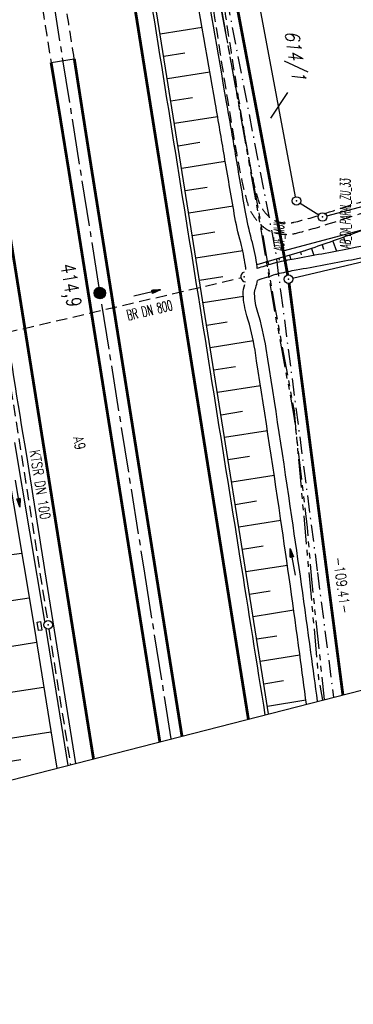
# Model space of a CAD drawing. Extents: x 447426 to 448116, y 440349 to 441552.
# Tile 9 of 96: x 447864 to 447923, y 440349 to 440522. Entities that reach past the tile are written whole.
import ezdxf
from ezdxf.enums import TextEntityAlignment as Align

# ---------------------------------------------------------------- set-up
doc = ezdxf.new("R2010")
doc.units = 0
doc.header["$LTSCALE"] = 2
doc.header["$MEASUREMENT"] = 0
for name, pattern in [('ACHSE', [5.5, 4, -0.5, 0.5, -0.5]), ('AUSGEZOGEN', [0]), ('BAB-FM2', [2.6, 1.5, -0.5, 0.1, -0.5]), ('GESTRICH-X2', [1.5, 1, -0.5]), ('PHANTOMX2', [5, 2.5, -0.5, 0.5, -0.5, 0.5, -0.5])]:
    doc.linetypes.add(name, pattern=pattern)
doc.layers.get('0').update_dxf_attribs({"linetype": 'AUSGEZOGEN'})
for name, color, linetype in [('209-ABSTAND', 8, 'AUSGEZOGEN'), ('209-FLSTNR', 8, 'AUSGEZOGEN'), ('209-GRENZL', 8, 'AUSGEZOGEN'), ('209-GRENZL-BAB', 7, 'AUSGEZOGEN'), ('209-GRENZP', 8, 'AUSGEZOGEN'), ('209-GRENZP-BAB', 7, 'AUSGEZOGEN'), ('ACHSETOP', 250, 'ACHSE'), ('ANMERKUNG', 7, 'CONTINUOUS'), ('BAB_FM', 5, 'BAB-FM2'), ('BOESCHG', 250, 'AUSGEZOGEN'), ('DURCHL', 200, 'GESTRICH-X2'), ('FBRTOP', 250, 'AUSGEZOGEN'), ('HEKT_B', 250, 'CONTINUOUS'), ('KANAL', 7, 'GESTRICH-X2'), ('Lichtwellenleiter COLT', 46, 'PHANTOMX2'), ('Lichtwellenleiter GLH', 46, 'PHANTOMX2'), ('MS-UEBERFAHRT', 250, 'GESTRICH-X2'), ('MULDE', 250, 'AUSGEZOGEN'), ('PFEIL', 7, 'CONTINUOUS'), ('PFEILTOP', 200, 'AUSGEZOGEN'), ('Planeinteilung', 250, 'CONTINUOUS'), ('SCHRIFT', 7, 'AUSGEZOGEN'), ('SCHSYMBOL', 200, 'AUSGEZOGEN'), ('TEXTO', 4, 'CONTINUOUS'), ('WEG', 250, 'GESTRICH-X2')]:
    doc.layers.add(name, color=color, linetype=linetype)
doc.styles.add('ROMANS', font='romans.shx', dxfattribs={"width": 0.8})

# ---------------------------------------------------------------- blocks, each defined once
blk = doc.blocks.new('*X15')
at = {"color": 0}
for p, q in [((212.23, 257.39), (213.24, 258.4)), ((212.24, 257.33), (213.31, 258.4)), ((212.24, 257.47), (213.17, 258.4)), ((212.24, 257.26), (213.37, 258.39)), ((212.24, 257.55), (213.09, 258.39)), ((212.25, 257.2), (213.43, 258.38)), ((212.26, 257.63), (213, 258.37)), ((212.27, 257.14), (213.49, 258.37)), ((212.28, 257.09), (213.55, 258.35)), ((212.29, 257.73), (212.9, 258.35)), ((212.3, 257.04), (213.6, 258.33)), ((212.32, 256.99), (213.65, 258.31)), ((212.34, 257.86), (212.78, 258.29)), ((212.35, 256.94), (213.69, 258.29)), ((212.37, 256.9), (213.74, 258.26)), ((212.4, 256.85), (213.78, 258.24)), ((212.43, 256.81), (213.83, 258.21)), ((212.46, 256.77), (213.86, 258.18)), ((212.49, 256.73), (213.9, 258.14)), ((212.53, 256.7), (213.94, 258.11)), ((212.56, 256.66), (213.97, 258.07)), ((212.6, 256.63), (214.01, 258.03)), ((212.64, 256.6), (214.04, 257.99)), ((212.68, 256.57), (214.07, 257.95)), ((212.73, 256.54), (214.09, 257.91)), ((212.77, 256.52), (214.12, 257.86)), ((212.82, 256.49), (214.14, 257.82)), ((212.87, 256.47), (214.16, 257.77)), ((212.92, 256.45), (214.18, 257.72)), ((212.97, 256.44), (214.2, 257.66)), ((213.03, 256.42), (214.21, 257.6)), ((213.09, 256.41), (214.22, 257.54)), ((213.16, 256.41), (214.23, 257.48)), ((213.22, 256.4), (214.23, 257.41)), ((213.3, 256.41), (214.23, 257.34)), ((213.38, 256.41), (214.22, 257.26)), ((213.46, 256.43), (214.2, 257.17)), ((213.56, 256.46), (214.18, 257.07)), ((213.69, 256.51), (214.12, 256.95))]:
    blk.add_line(p, q, dxfattribs=at)
blk = doc.blocks.new('SRMAST2')
at = {"color": 0}
blk.add_circle((0, 0), 0.999, dxfattribs=at)
blk.add_point((0, 0), dxfattribs=at)
blk.add_blockref('*X15', (-213.23, -257.4))
blk = doc.blocks.new('40')
at = {"color": 0}
blk.add_arc((0.02, 0.31), 0.91, 192.5363, 347.4637, dxfattribs=at)
blk.add_point((0, 0), dxfattribs=at)
blk = doc.blocks.new('GST')
at = {"color": 0}
blk.add_circle((0, 0), 0.75, dxfattribs=at)
blk.add_point((0, 0), dxfattribs=at)
blk = doc.blocks.new('17')
blk.add_lwpolyline([(-0.76, -1.22), (0.75, -1.22), (0.75, -1.8), (-0.76, -1.8)], close=True)
blk.add_blockref('GST', (0, 0))
blk = doc.blocks.new('PFEIL2')
at = {"color": 0}
for p, q in [((0.88, 0), (-2.4, -0.01)), ((0.88, -0.27), (0.88, 0.28)), ((0.88, 0.28), (2.43, 0.01)), ((0.91, 0.27), (0.88, 0.26)), ((0.97, 0.26), (0.88, 0.25)), ((1.02, 0.25), (0.88, 0.23)), ((1.07, 0.24), (0.88, 0.21)), ((1.13, 0.23), (0.88, 0.19)), ((1.18, 0.22), (0.88, 0.17)), ((1.24, 0.21), (0.88, 0.15)), ((1.29, 0.21), (0.88, 0.14)), ((1.34, 0.2), (0.88, 0.12)), ((1.4, 0.19), (0.88, 0.1)), ((1.45, 0.18), (0.88, 0.08)), ((1.51, 0.17), (0.88, 0.06)), ((1.56, 0.16), (0.88, 0.04)), ((1.61, 0.15), (0.88, 0.02)), ((1.67, 0.14), (0.88, 0.01)), ((1.72, 0.13), (0.88, -0.01)), ((1.78, 0.12), (0.88, -0.03)), ((1.83, 0.11), (0.88, -0.05)), ((1.88, 0.1), (0.88, -0.07)), ((1.94, 0.09), (0.88, -0.09)), ((2.05, 0.08), (0.88, -0.12)), ((1.99, 0.08), (0.88, -0.11)), ((2.1, 0.07), (0.88, -0.14)), ((2.15, 0.06), (0.88, -0.16)), ((2.21, 0.05), (0.88, -0.18)), ((2.26, 0.04), (0.88, -0.2)), ((2.32, 0.03), (0.88, -0.22)), ((2.37, 0.02), (0.88, -0.23)), ((2.42, 0.01), (0.88, -0.25)), ((2.43, 0.01), (0.88, -0.27))]:
    blk.add_line(p, q, dxfattribs=at)
blk = doc.blocks.new('1135420')
blk.add_line((1135, 0), (1135, 297))

msp = doc.modelspace()

# ---------------------------------------------------------------- linework, layer by layer
at = {"layer": '209-FLSTNR'}
msp.add_line((447911.59, 440509.31), (447908.59, 440504.79), dxfattribs=at)
at = {"layer": '209-GRENZL'}
for p, q in [((447913, 440490.94), (447891.01, 440607.95)), ((447918.46, 440487.56), (448010.26, 440511.89)), ((447910.8, 440481.43), (448010.89, 440507.95)), ((447912.47, 440476.58), (448000.16, 440497.32)), ((447913.78, 440489.81), (447917.09, 440487.76))]:
    msp.add_line(p, q, dxfattribs=at)
at = {"layer": '209-GRENZL-BAB', "const_width": 0.5, "flags": 128}
for points in [[(447910.8, 440481.43), (447880.4, 440642.78)], [(447910.8, 440481.43), (447911.6, 440477.15)], [(447911.84, 440475.67), (447921.31, 440403.16)]]:
    msp.add_lwpolyline(points, dxfattribs=at)
at = {"layer": 'ACHSETOP'}
msp.add_lwpolyline([(447815.69, 440869), (447819.62, 440844.31), (447827.48, 440794.93), (447839.26, 440720.86), (447854.98, 440622.11), (447866.77, 440548.04), (447886.41, 440424.59), (447891.06, 440395.37)], dxfattribs=at)
at = {"layer": 'BAB_FM', "flags": 128}
msp.add_lwpolyline([(447730.35, 441308.6), (447748.53, 441261.73), (447769.74, 441212.72), (447772.85, 441205.31), (447789.54, 441168.65), (447798.57, 441147.48), (447801.99, 441132.86), (447817.21, 441069.62), (447821.1, 441053.07), (447822.42, 441047.21), (447838.28, 440985.5), (447840.62, 440973.73), (447841.45, 440971.27), (447846.5, 440920.7), (447851.89, 440870.12), (447856.67, 440820.25), (447861.64, 440770.41), (447867.4, 440720.7), (447868.83, 440710.98), (447874.65, 440671.23), (447882.88, 440621.91), (447892, 440572.73), (447901.32, 440523.58), (447909.44, 440481.33), (447910.34, 440474.31)], dxfattribs=at)
at = {"layer": 'BAB_FM'}
msp.add_lwpolyline([(447910.34, 440474.38), (447916.83, 440424.72), (447919.66, 440402.73)], dxfattribs=at)
at = {"layer": 'BOESCHG'}
for p, q in [((447896.53, 440520.79), (447889.17, 440519.62)), ((447893.51, 440516.26), (447889.8, 440515.67)), ((447897.91, 440512.91), (447890.43, 440511.72)), ((447894.83, 440508.37), (447891.06, 440507.77)), ((447899.28, 440505.03), (447891.69, 440503.82)), ((447896.14, 440500.48), (447892.32, 440499.87)), ((447900.62, 440497.14), (447892.95, 440495.92)), ((447897.44, 440492.58), (447893.58, 440491.97)), ((447901.98, 440489.26), (447894.21, 440488.02)), ((447898.78, 440484.7), (447894.83, 440484.07)), ((447921.42, 440483.8), (447921.79, 440482.75)), ((447915.76, 440481.81), (447916.18, 440480.58)), ((447917.65, 440482.47), (447917.91, 440481.71)), ((447919.53, 440483.13), (447920.17, 440481.32)), ((447903.68, 440481.43), (447895.46, 440480.12)), ((447911.94, 440480.62), (447912.17, 440479.85)), ((447913.86, 440481.19), (447914, 440480.7)), ((447908.1, 440479.49), (447908.26, 440478.94)), ((447910.02, 440480.05), (447910.11, 440479.75)), ((447900.2, 440476.82), (447896.09, 440476.17)), ((447903.8, 440473.34), (447896.72, 440472.22)), ((447900.97, 440468.84), (447897.35, 440468.27)), ((447905.56, 440465.52), (447897.98, 440464.32)), ((447902.41, 440460.97), (447898.61, 440460.37)), ((447906.82, 440457.62), (447899.24, 440456.42)), ((447903.65, 440453.07), (447899.87, 440452.47)), ((447908.04, 440449.71), (447900.5, 440448.52)), ((447904.88, 440445.16), (447901.12, 440444.57)), ((447909.23, 440441.8), (447901.75, 440440.61)), ((447906.1, 440437.26), (447902.38, 440436.66)), ((447910.4, 440433.89), (447903.01, 440432.71)), ((447853.63, 440426.55), (447864.79, 440428.13)), ((447907.31, 440429.35), (447903.64, 440428.76)), ((447911.55, 440425.97), (447904.26, 440424.81)), ((447908.5, 440421.44), (447904.89, 440420.86)), ((447854.5, 440418.55), (447866.11, 440420.27)), ((447912.66, 440418.05), (447905.52, 440416.91)), ((447855.75, 440410.61), (447867.41, 440412.41)), ((447909.68, 440413.52), (447906.15, 440412.96)), ((447913.74, 440410.12), (447906.78, 440409.01)), ((447910.84, 440405.61), (447907.41, 440405.06)), ((447856.99, 440402.7), (447868.67, 440404.52)), ((447914.81, 440402.19), (447908.04, 440401.11)), ((447858.22, 440394.81), (447869.94, 440396.61)), ((447858.77, 440390.86), (447864.64, 440391.75))]:
    msp.add_line(p, q, dxfattribs=at)
msp.add_lwpolyline([(447908.25, 440399.8), (447907.17, 440406.52), (447900.27, 440449.95), (447882.45, 440561.86), (447875.12, 440607.97), (447867.72, 440654.22), (447860.78, 440698.34), (447854.53, 440737.68), (447847.8, 440780.1), (447841.29, 440820.39), (447834.6, 440861.88), (447827.46, 440906.54), (447819.6, 440953.98), (447815.92, 440975.74), (447816.57, 440977.67)], dxfattribs=at)
msp.add_lwpolyline([(447968.14, 440498.78, 0.007196), (447950.97, 440494.08, 0.014346), (447942.47, 440491.35, 0.002507), (447923.35, 440484.5, -0.005569), (447914.73, 440481.46, -0.008485), (447914.18, 440481.29, -0.003607), (447906.18, 440478.94)], format="xyb", dxfattribs=at)
at = {"layer": 'DURCHL'}
msp.add_line((447862.09, 440467), (447903.22, 440476.62), dxfattribs=at)
at = {"layer": 'FBRTOP'}
msp.add_line((447869.98, 440514.59), (447874.06, 440515.26), dxfattribs=at)
for points in [[(447814.85, 440976.11, 0.022266), (447815.68, 440970.79, -0.001548), (447818.16, 440957.63, -0.001755), (447820.27, 440946, -0.001362), (447822.9, 440931, -0.002085), (447824.56, 440921.18, -0.000319), (447826.19, 440911.18, -0.000861), (447826.79, 440907.47, -0.000007), (447827.67, 440901.92, 0.000025), (447828.55, 440896.36, 0.000001), (447830.52, 440884.02, -0.000012), (447832.48, 440871.67, -0.000008), (447834.45, 440859.33, 0.000008), (447836.41, 440846.98, 0.00001), (447840.34, 440822.29, -0.000008), (447844.27, 440797.6, -0.000005), (447850.16, 440760.57, 0.000007), (447856.05, 440723.54, 0.000001), (447863.91, 440674.16, -0.000001), (447871.77, 440624.78), (447883.55, 440550.71, -0.000005), (447893.37, 440488.99, 0.000006), (447903.2, 440427.26, 0.000001), (447907.59, 440399.63, -0.000001)], [(447857.09, 440499.73, 0.003526), (447865.57, 440445.69, -0.000295), (447869.37, 440421.88), (447874.28, 440391.05)]]:
    msp.add_lwpolyline(points, format="xyb", dxfattribs=at)
at = {"layer": 'FBRTOP', "const_width": 0.5}
for points in [[(447801.87, 440866.8), (447805.79, 440842.11), (447813.65, 440792.73), (447825.44, 440718.67), (447841.15, 440619.91), (447852.94, 440545.84), (447872.58, 440422.39), (447877.44, 440391.86)], [(447833.45, 440846.51), (447841.31, 440797.13), (447853.09, 440723.06), (447868.81, 440624.31), (447880.59, 440550.24), (447900.23, 440426.79), (447904.68, 440398.88)]]:
    msp.add_lwpolyline(points, dxfattribs=at)
for points in [[(447869.98, 440514.59, -0.002287), (447874.61, 440486, 0.000006), (447884.43, 440424.28, 0.000001), (447889.11, 440394.87, -0.000001)], [(447874.06, 440515.26, 0.001447), (447878.56, 440486.63, 0.000006), (447888.38, 440424.91, 0.000001), (447893, 440395.87, -0.000001)]]:
    msp.add_lwpolyline(points, format="xyb", dxfattribs=at)
at = {"layer": 'KANAL'}
for p, q in [((447862.09, 440467), (447903.22, 440476.62)), ((447861.5, 440466.09), (447869.34, 440416.25)), ((447869.56, 440414.75), (447873.4, 440390.82))]:
    msp.add_line(p, q, dxfattribs=at)
at = {"layer": 'Lichtwellenleiter COLT', "flags": 128}
msp.add_lwpolyline([(447672.4, 441511.09), (447673.43, 441498.26), (447664.89, 441495.23), (447661.03, 441486.35), (447675.09, 441449.74), (447687.91, 441416.57), (447692.3, 441403.5), (447701.96, 441375.5), (447703.06, 441372.66), (447718.41, 441332.85), (447728.05, 441307.18), (447736.09, 441285.14), (447740.65, 441276.91), (447753.75, 441244.43), (447764.24, 441219.89), (447774.47, 441199.29), (447789.49, 441160.18), (447798.32, 441127.46), (447806.2, 441106.56), (447815.35, 441074.31), (447818.77, 441053.48), (447825.14, 441029.71), (447828.25, 441021.27), (447828.98, 441014.78), (447829.87, 441008.42), (447830.38, 441002.5), (447838.25, 440955.2), (447838.58, 440951.77), (447845, 440911.25), (447854.58, 440818.87), (447861.28, 440760.31), (447870.24, 440698.11), (447870.24, 440698.11), (447874.65, 440671.23), (447882.74, 440621.82), (447893.24, 440559.75), (447906.65, 440487.42), (447909.39, 440471.15), (447912.72, 440453.22), (447917.04, 440405.94), (447917.71, 440402.23)], dxfattribs=at)
at = {"layer": 'Lichtwellenleiter GLH', "flags": 128}
msp.add_lwpolyline([(447665.15, 441509.22), (447661.43, 441483.76), (447662.61, 441481.55), (447669.4, 441464.07), (447675.66, 441448.3), (447681.09, 441434.84), (447685.34, 441422.75), (447689.15, 441411.07), (447689.92, 441408.69), (447693.54, 441400.58), (447697.25, 441388.48), (447698.59, 441384.75), (447711.28, 441353.27), (447728.9, 441302.55), (447734.68, 441288.07), (447738.28, 441281.65), (447743.23, 441270.19), (447752.44, 441247.18), (447755.04, 441240.99), (447757.18, 441236.17), (447760.59, 441228.59), (447762.81, 441223.61), (447774.35, 441197.21), (447782.5, 441178.1), (447788.78, 441160.46), (447801.78, 441118.52), (447810.45, 441092.23), (447816.05, 441064.59), (447822.19, 441041.94), (447828.06, 441021.02), (447828.67, 441016.4), (447828.84, 441014.56), (447829.87, 441008.42), (447830.27, 441002.53), (447841.5, 440933.93), (447845.01, 440908.47), (447846.42, 440896.17), (447854.21, 440826.68), (447856.1, 440804.84), (447861.28, 440760.31), (447866.46, 440719.82), (447871.24, 440688.18), (447875.37, 440660.32), (447880.41, 440631.06), (447880.41, 440631.06), (447886.15, 440597.16), (447886.15, 440597.16), (447893.66, 440558.32), (447900.67, 440519.92), (447907.3, 440482.7), (447909.23, 440471.06), (447912.7, 440452.29), (447915, 440432.62), (447915.79, 440423.49), (447918.02, 440402.31)], dxfattribs=at)
at = {"layer": 'MS-UEBERFAHRT', "flags": 128}
for points in [[(447874.06, 440515.26, 0.000089), (447872.49, 440525.21, 0.000456), (447872.18, 440527.15, 0.000019), (447865.02, 440572.04, -0.000204), (447864.35, 440576.23), (447856.43, 440626.19, -0.000071), (447855.39, 440632.8, -0.000024), (447852.33, 440652.11)], [(447848.15, 440651.55, -0.000006), (447853.55, 440617.77, -0.000011), (447856.29, 440600.55), (447864.15, 440551.39, -0.000267), (447865.9, 440540.36, -0.000114), (447869.98, 440514.59)]]:
    msp.add_lwpolyline(points, format="xyb", dxfattribs=at)
at = {"layer": 'MULDE'}
for points in [[(447904.26, 440478.14, 0.018135), (447904.17, 440478.83, 0.027413), (447903.33, 440482.85, -0.022744), (447902.21, 440487.91, -0.001067), (447900.46, 440498.11, 0.001188), (447898.89, 440507.26, 0.00018), (447894.21, 440534.05, 0.000335)], [(447906.25, 440478.29, 0.018296), (447906.15, 440479.14, 0.027413), (447905.26, 440483.37, -0.022744), (447904.18, 440488.25, -0.001067), (447902.43, 440498.44, 0.001188), (447900.86, 440507.6, 0.00018), (447896.19, 440534.39, 0.000335)], [(447914.9, 440401.51, 0.000115), (447913.71, 440410.37, 0.003005), (447910.35, 440434.25, 0.002417), (447905.85, 440463.88, 0.037279), (447904.43, 440469.96, -0.0671), (447903.78, 440473.73, -0.09604), (447904.05, 440475.49, 0.101668)], [(447916.85, 440402.01, 0.000112), (447915.69, 440410.64, 0.003005), (447912.33, 440434.54, 0.002417), (447907.82, 440464.19, 0.037279), (447906.33, 440470.56, -0.0671), (447905.78, 440473.8, -0.105064), (447905.97, 440474.9, 0.068144), (447906.29, 440476.2, 0.012681)]]:
    msp.add_lwpolyline(points, format="xyb", dxfattribs=at)
at = {"layer": 'MULDE', "flags": 128}
for points in [[(447969.06, 440496.67, -0.024188), (447943.73, 440487.2, -0.02972), (447922.44, 440481.76, -0.003512), (447912.75, 440479.96, 0.011245), (447909.68, 440479.34, 0.018234), (447908.86, 440479.12, 0.005794), (447906.25, 440478.29, 0.005511)], [(447969.85, 440494.83, -0.024188), (447944.34, 440485.29, -0.02972), (447922.82, 440479.79, -0.003512), (447913.1, 440477.99, 0.011245), (447910.12, 440477.39, 0.018234), (447909.44, 440477.21, 0.007115), (447906.29, 440476.2, 0.005511)]]:
    msp.add_lwpolyline(points, format="xyb", dxfattribs=at)
at = {"layer": 'MULDE'}
for points in [[(447858.83, 440465.95), (447859.09, 440464.21), (447861.58, 440447.33), (447866.98, 440415.09), (447870.97, 440390.2)], [(447863.55, 440447.64), (447868.83, 440416.14)], [(447869.06, 440414.74), (447872.91, 440390.7)]]:
    msp.add_lwpolyline(points, dxfattribs=at)
at = {"layer": 'WEG', "flags": 128}
for points in [[(447886.22, 440606.88, -0.000657), (447889.72, 440587.56, -0.001381), (447891.35, 440578.36, -0.000023), (447896.57, 440548.34, -0.000283), (447896.99, 440545.91, -0.005815), (447899.95, 440527.5, 0.004208), (447903.96, 440502.04, 0.010634), (447905.5, 440493.89, 0.024097), (447906.42, 440490.34, 0.059289), (447907.02, 440489.01, 0.054455), (447907.98, 440487.75, 0.070278), (447909.06, 440486.89, 0.081336), (447910.17, 440486.46, 0.049413), (447911.56, 440486.31, 0.06105), (447912.69, 440486.43, 0.022339), (447918.33, 440488.05, -0.011923), (447928.84, 440491.29, -0.000331), (447931.89, 440492.15, -0.000077), (447944.99, 440495.84, -0.005887), (447953.17, 440498.03, -0.003444), (447967.21, 440501.52)], [(447884.3, 440606.54, -0.000657), (447887.8, 440587.22, -0.001381), (447889.43, 440578.02, -0.000023), (447894.65, 440548.02, -0.000283), (447895.07, 440545.59, -0.005784), (447898.01, 440527.3, 0.004131), (447902.05, 440501.69, 0.010679), (447903.55, 440493.7, 0.020641), (447904.58, 440489.62, 0.062757), (447905.29, 440488.02, 0.051489), (447906.56, 440486.32, 0.073251), (447908.05, 440485.12, 0.083047), (447909.63, 440484.52, 0.047709), (447911.54, 440484.31, 0.063939), (447912.96, 440484.48, 0.018655), (447919.12, 440486.27, -0.011123), (447929.38, 440489.42, -0.000325), (447932.47, 440490.29, -0.000077), (447945.5, 440493.96, -0.005887), (447953.67, 440496.15, -0.003446), (447967.7, 440499.63)]]:
    msp.add_lwpolyline(points, format="xyb", dxfattribs=at)

# ---------------------------------------------------------------- block references
at = {"layer": '209-GRENZP', "rotation": 279.0411497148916}
for p in [(447913.14, 440490.2), (447917.73, 440487.37)]:
    msp.add_blockref('GST', p, dxfattribs=at)
at = {"layer": '209-GRENZP-BAB', "rotation": 279.0411497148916}
msp.add_blockref('GST', (447911.74, 440476.41), dxfattribs=at)
at = {"layer": 'HEKT_B'}
msp.add_blockref('SRMAST2', (447878.55, 440473.97), dxfattribs=at)
at = {"layer": 'PFEIL', "rotation": 13.18280000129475}
msp.add_blockref('PFEIL2', (447886.89, 440473.97), dxfattribs=at)
at = {"layer": 'PFEILTOP'}
for p, rotation in [((447886.89, 440473.97), 13.18279999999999), ((447864.1, 440438.61), 279.0411497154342), ((447912.49, 440426.58), 100.3959019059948)]:
    msp.add_blockref('PFEIL2', p, dxfattribs=dict(at, rotation=rotation))
at = {"layer": 'Planeinteilung', "linetype": 'Continuous', "rotation": 284.4375024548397}
msp.add_blockref('1135420', (447426.45, 441447.77), dxfattribs=at)
at = {"layer": 'SCHSYMBOL', "rotation": 279.0411}
for name, p in [('40', (447903.94, 440476.8)), ('17', (447869.45, 440415.5))]:
    msp.add_blockref(name, p, dxfattribs=at)

# ---------------------------------------------------------------- texts
at = {"layer": '209-ABSTAND', "insert": (447921.16, 440422.47), "char_height": 1.8, "attachment_point": 5, "rotation": 277.4416, "style": 'ROMANS'}
msp.add_mtext('-109.41-', dxfattribs=at)
at = {"layer": '209-FLSTNR', "style": 'ROMANS', "oblique": 15, "width": 0.8}
msp.add_text('614/1', height=2.5, rotation=279.0411, dxfattribs=at).set_placement((447911.05, 440520))
at = {"layer": 'ANMERKUNG', "style": 'ROMANS', "oblique": 7, "width": 0.5}
for s, p in [('AB_DA_PARAL_ZU_33', (447922.63, 440481.78)), ('AUF_MUL', (447910.97, 440481.33))]:
    msp.add_text(s, height=1.8, rotation=90, dxfattribs=at).set_placement(p)
at = {"layer": 'DURCHL', "style": 'ROMANS', "width": 0.6}
msp.add_text('BR DN 800', height=1.8, rotation=13.1828, dxfattribs=at).set_placement((447887.51, 440470.06), align=Align.CENTER)
at = {"layer": 'HEKT_B', "style": 'ROMANS', "width": 0.8}
msp.add_text('414,9', height=2.5, rotation=279.0411, dxfattribs=at).set_placement((447871.66, 440478.93))
at = {"layer": 'SCHRIFT', "style": 'ROMANS', "width": 0.8}
msp.add_text('A9', height=1.8, rotation=281.8206, dxfattribs=at).set_placement((447873.83, 440448.48))
at = {"layer": 'TEXTO', "style": 'ROMANS', "width": 0.75}
msp.add_text('KTSR DN 100', height=1.8, rotation=278.9391, dxfattribs=at).set_placement((447867.17, 440440.06), align=Align.CENTER)

doc.saveas('drawing.dxf')
